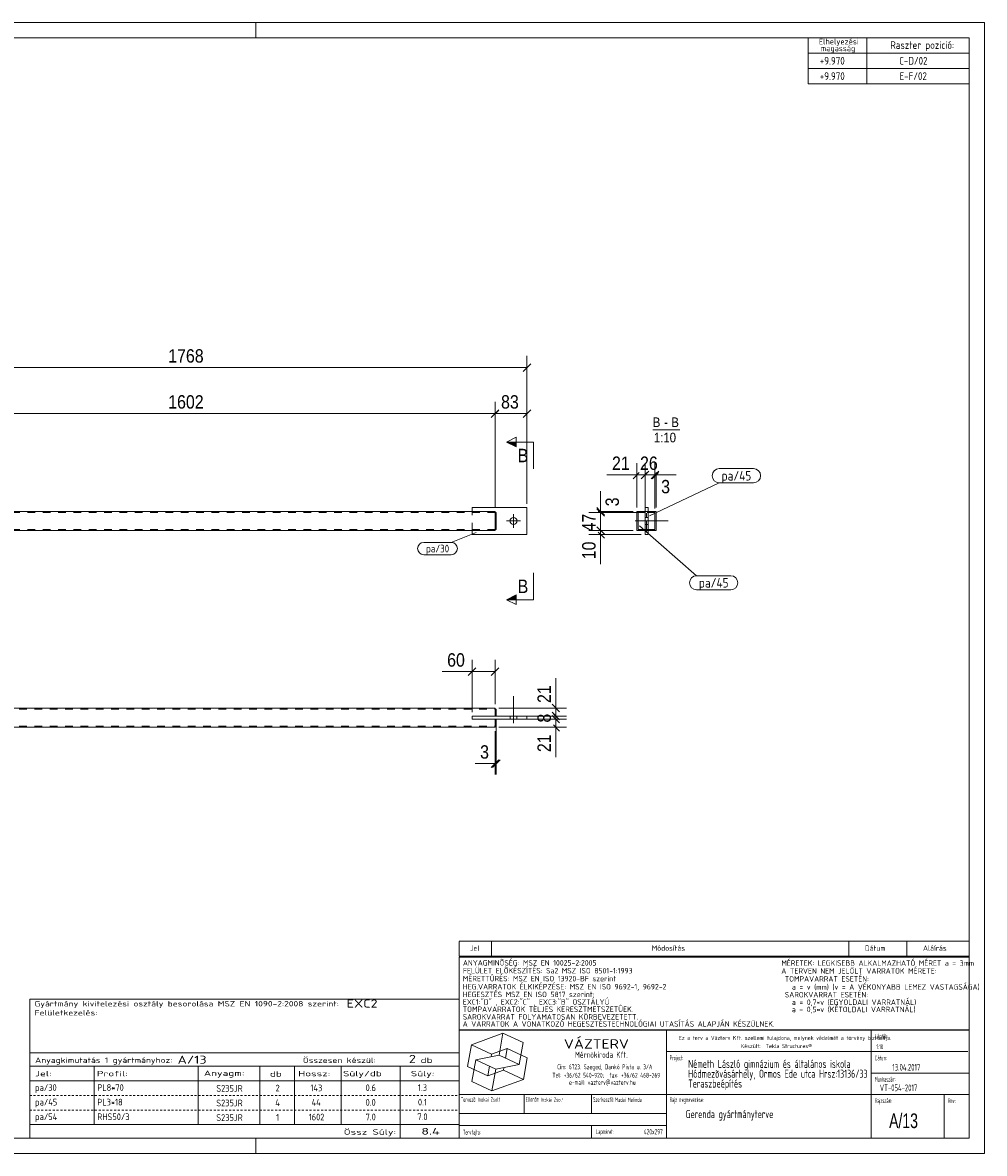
# Model space of a CAD drawing. Header units: millimetres. Extents: x 1 to 419, y 1 to 296.
# Tile 2 of 2: x 168 to 419, y 1 to 296. Entities that reach past the tile are written whole.
import ezdxf

# ---------------------------------------------------------------- set-up
doc = ezdxf.new("R2010")
doc.units = ezdxf.units.MM
for name, pattern in [('XKITLINE00', [0]), ('XKITLINE02', [4, 2, -2]), ('XKITLINE03', [6, 3, -1, 1, -1]), ('XKITLINE04', [3, 0.5, -0.5, 0.5, -0.5, 0.5, -0.5])]:
    doc.linetypes.add(name, pattern=pattern)
for name, color, linetype, lineweight in [('Bemassung', 1, 'Continuous', 0), ('Schnitt', 6, 'Continuous', 0), ('Schrauben', 7, 'Continuous', 0), ('Teil', 7, 'Continuous', 0), ('Text', 5, 'Continuous', 0), ('Ueberschrift', 7, 'Continuous', 0), ('Zeichnungsrahmen', 3, 'Continuous', 0)]:
    doc.layers.add(name, color=color, linetype=linetype, lineweight=lineweight)
doc.styles.add('ARIAL', font='ARIAL.TTF')
doc.styles.add('ISOCPEUR', font='ISOCPEUR.TTF')
doc.styles.add('ISOCPEUR_BOLD', font='ARIAL.TTF')

msp = doc.modelspace()

# ---------------------------------------------------------------- hatches: boundary and pattern name
at = {"layer": 'Schnitt'}
for points in [[(296.88, 185.32), (294.38, 186.57), (296.88, 186.57)], [(296.88, 145.43), (294.38, 145.43), (296.88, 146.68)]]:
    msp.add_hatch(color=256, dxfattribs=at).paths.add_polyline_path(points, flags=17)

# ---------------------------------------------------------------- linework, layer by layer
at = {"layer": 'Bemassung', "linetype": 'XKITLINE00', "lineweight": 0}
for p, q in [((300.67, 206.99), (298.69, 205.01)), ((299.68, 170.5), (299.68, 209.05)), ((122.92, 206), (299.68, 206)), ((292.37, 194.99), (290.39, 193.01)), ((292.23, 194.85), (290.39, 193.01)), ((291.38, 169.5), (291.38, 197.05)), ((291.38, 169.5), (291.38, 197.05)), ((300.67, 194.99), (298.69, 193.01)), ((299.68, 170.5), (299.68, 197.05)), ((131.22, 194), (291.38, 194)), ((291.38, 194), (299.68, 194)), ((328.38, 169.5), (328.38, 181.05)), ((330.48, 169.2), (330.48, 181.05)), ((333.08, 169.2), (333.08, 181.05)), ((328.38, 178), (320.56, 178)), ((328.38, 178), (320.56, 178)), ((328.98, 178.6), (327.39, 177.01)), ((328.38, 178), (330.48, 178)), ((331.47, 178.99), (329.49, 177.01)), ((331.08, 178.6), (329.49, 177.01)), ((330.48, 169.2), (330.48, 178.6)), ((330.48, 178), (333.08, 178)), ((334.07, 178.99), (332.09, 177.01)), ((333.68, 178.6), (332.09, 177.01)), ((333.98, 178.6), (332.39, 177.01)), ((333.08, 169.2), (333.08, 178.6)), ((333.08, 178), (333.38, 178)), ((333.38, 169.5), (333.38, 178.6)), ((333.38, 178), (338.6, 178)), ((333.38, 178), (338.6, 178)), ((318.88, 168.5), (318.88, 173.72)), ((318.88, 168.5), (318.88, 173.72)), ((330.28, 168.2), (315.83, 168.2)), ((317.89, 169.49), (318.23, 169.15)), ((317.89, 169.19), (319.87, 167.21)), ((317.89, 169.19), (317.93, 169.15)), ((318.28, 169.1), (319.87, 167.51)), ((318.28, 168.8), (319.87, 167.21)), ((327.38, 168.5), (318.28, 168.5)), ((330.28, 168.2), (318.28, 168.2)), ((318.88, 168.2), (318.88, 168.5)), ((318.88, 163.5), (318.88, 168.2)), ((327.38, 163.5), (315.83, 163.5)), ((329.48, 162.5), (315.83, 162.5)), ((317.89, 164.49), (319.87, 162.51)), ((318.28, 164.1), (319.87, 162.51)), ((327.38, 163.5), (318.28, 163.5)), ((318.28, 163.1), (319.87, 161.51)), ((318.88, 162.5), (318.88, 163.5)), ((318.88, 162.5), (318.88, 154.68)), ((318.88, 162.5), (318.88, 154.68)), ((286.37, 127.67), (284.39, 125.69)), ((285.38, 116.08), (285.38, 129.73)), ((292.37, 127.67), (290.39, 125.69)), ((291.38, 118.18), (291.38, 129.73)), ((285.38, 126.68), (277.56, 126.68)), ((285.38, 126.68), (277.56, 126.68)), ((285.38, 126.68), (291.38, 126.68)), ((307.22, 117.18), (307.22, 125)), ((307.22, 117.18), (307.22, 125)), ((306.23, 118.17), (308.21, 116.19)), ((292.38, 117.18), (310.02, 117.18)), ((292.38, 115.08), (310.02, 115.08)), ((292.38, 115.08), (301.72, 115.08)), ((306.23, 116.07), (308.21, 114.09)), ((306.23, 115.27), (308.21, 113.29)), ((306.62, 115.68), (308.21, 114.09)), ((306.62, 115.08), (310.02, 115.08)), ((307.22, 115.08), (307.22, 117.18)), ((307.22, 114.28), (307.22, 115.08)), ((291.68, 114.08), (291.68, 99.88)), ((292.38, 114.28), (301.72, 114.28)), ((292.38, 114.28), (310.02, 114.28)), ((292.38, 112.18), (310.02, 112.18)), ((306.62, 114.88), (308.21, 113.29)), ((306.62, 114.28), (310.02, 114.28)), ((306.62, 112.78), (308.21, 111.19)), ((307.22, 112.18), (307.22, 114.28)), ((307.22, 112.18), (307.22, 104.37)), ((307.22, 112.18), (307.22, 104.37)), ((291.38, 111.18), (291.38, 99.88)), ((292.37, 103.67), (290.39, 101.69)), ((292.67, 103.67), (290.69, 101.69)), ((291.38, 102.68), (286.16, 102.68)), ((291.38, 102.68), (286.16, 102.68)), ((291.38, 102.68), (291.68, 102.68))]:
    msp.add_line(p, q, dxfattribs=at)
at = {"layer": 'Bemassung'}
for p in [(299.68, 206), (291.38, 194), (291.38, 194), (299.68, 194), (328.38, 178), (330.48, 178), (330.48, 178), (333.08, 178), (333.08, 178), (333.38, 178), (318.88, 168.5), (318.88, 168.2), (318.88, 168.2), (318.88, 163.5), (318.88, 163.5), (318.88, 162.5), (285.38, 126.68), (291.38, 126.68), (307.22, 117.18), (307.22, 115.08), (307.22, 115.08), (307.22, 114.28), (307.22, 114.28), (307.22, 112.18), (291.38, 102.68), (291.68, 102.68)]:
    msp.add_point(p, dxfattribs=at)
at = {"layer": 'Schnitt', "linetype": 'XKITLINE00', "lineweight": 0}
for p, q in [((294.38, 186.57), (296.88, 187.82)), ((294.38, 186.57), (296.88, 185.32)), ((301.38, 186.57), (294.38, 186.57)), ((296.88, 185.32), (296.88, 187.82)), ((301.38, 186.57), (301.38, 179.57)), ((301.38, 145.43), (301.38, 152.43)), ((294.38, 145.43), (296.88, 146.68)), ((296.88, 144.18), (294.38, 145.43)), ((301.38, 145.43), (294.38, 145.43)), ((296.88, 146.68), (296.88, 144.18))]:
    msp.add_line(p, q, dxfattribs=at)
at = {"layer": 'Schrauben', "linetype": 'XKITLINE00', "lineweight": 0}
for p, q in [((294.38, 166), (297.98, 166)), ((296.18, 164.2), (296.18, 167.8)), ((329.48, 166), (336.48, 166)), ((330.48, 166.9), (331.28, 166.9)), ((330.48, 165.1), (331.28, 165.1)), ((296.18, 113.28), (296.18, 120.28)), ((295.28, 114.28), (295.28, 115.08)), ((297.08, 114.28), (297.08, 115.08))]:
    msp.add_line(p, q, dxfattribs=at)
msp.add_circle((296.18, 166), 0.9, dxfattribs=at)
at = {"layer": 'Teil', "linetype": 'XKITLINE00', "lineweight": 0}
for p, q in [((131.22, 168.5), (291.38, 168.5)), ((285.38, 169.5), (285.38, 168.5)), ((299.68, 169.5), (285.38, 169.5)), ((291.38, 168.5), (291.38, 168.45)), ((291.38, 163.5), (291.38, 168.45)), ((291.38, 168.2), (291.68, 168.2)), ((291.68, 168.2), (291.68, 163.8)), ((299.68, 169.5), (299.68, 162.5)), ((328.38, 168.5), (330.48, 168.5)), ((328.38, 168.5), (328.38, 163.5)), ((330.48, 168.2), (328.68, 168.2)), ((328.68, 168.2), (328.68, 163.8)), ((331.28, 169.5), (330.48, 169.5)), ((330.48, 162.5), (330.48, 169.5)), ((331.28, 162.5), (331.28, 169.5)), ((333.38, 168.5), (331.28, 168.5)), ((331.28, 168.2), (333.08, 168.2)), ((333.08, 168.2), (333.08, 163.8)), ((333.38, 163.5), (333.38, 168.5)), ((291.38, 163.5), (131.22, 163.5)), ((285.38, 162.5), (285.38, 163.5)), ((299.68, 162.5), (285.38, 162.5)), ((291.68, 163.8), (291.38, 163.8)), ((328.38, 163.5), (330.48, 163.5)), ((328.68, 163.8), (330.48, 163.8)), ((331.28, 162.5), (330.48, 162.5)), ((331.28, 163.8), (333.08, 163.8)), ((333.38, 163.5), (331.28, 163.5)), ((131.22, 117.18), (291.38, 117.18)), ((285.38, 114.28), (285.38, 115.08)), ((285.38, 115.08), (299.68, 115.08)), ((291.38, 117.18), (291.38, 117.14)), ((291.38, 117.14), (291.38, 116.58)), ((291.38, 116.88), (291.68, 116.88)), ((291.38, 116.58), (291.38, 115.08)), ((291.68, 116.88), (291.68, 116.88)), ((291.68, 116.88), (291.68, 115.08)), ((299.68, 115.08), (299.68, 114.28)), ((131.22, 112.18), (291.38, 112.18)), ((285.38, 114.28), (285.38, 114.28)), ((299.68, 114.28), (285.38, 114.28)), ((291.38, 112.18), (291.38, 114.28)), ((291.68, 112.48), (291.38, 112.48)), ((291.68, 112.48), (291.68, 114.28))]:
    msp.add_line(p, q, dxfattribs=at)
at = {"layer": 'Teil', "linetype": 'XKITLINE02', "lineweight": 0}
for p, q in [((291.38, 168.2), (131.22, 168.2)), ((285.38, 168.5), (285.38, 168.2)), ((285.38, 163.5), (285.38, 168.5)), ((291.38, 168.2), (291.38, 168.18)), ((291.38, 163.8), (291.38, 168.2)), ((291.68, 168.2), (291.38, 168.2)), ((291.38, 168.2), (291.38, 163.8)), ((291.38, 168.18), (291.38, 168.13)), ((291.38, 168.18), (291.38, 168.11)), ((291.68, 168.2), (291.68, 163.8)), ((328.68, 163.8), (328.68, 168.2)), ((328.68, 168.2), (330.48, 168.2)), ((330.48, 168.5), (331.28, 168.5)), ((330.48, 168.5), (330.48, 168.2)), ((333.08, 168.2), (330.48, 168.2)), ((330.48, 163.8), (330.48, 168.2)), ((331.28, 168.5), (331.28, 168.2)), ((331.28, 168.2), (331.28, 163.8)), ((333.08, 163.8), (333.08, 168.2)), ((291.38, 168.11), (291.38, 168.01)), ((291.38, 163.8), (131.22, 163.8)), ((285.38, 163.5), (285.38, 163.8)), ((291.68, 163.8), (291.38, 163.8)), ((328.68, 163.8), (330.48, 163.8)), ((330.48, 163.8), (333.08, 163.8)), ((330.48, 163.5), (330.48, 163.8)), ((331.28, 163.5), (330.48, 163.5)), ((331.28, 163.5), (331.28, 163.8)), ((131.22, 116.88), (291.38, 116.88)), ((291.38, 115.08), (285.38, 115.08)), ((285.38, 115.08), (285.38, 114.28)), ((291.38, 115.08), (285.38, 115.08)), ((299.68, 115.08), (285.38, 115.08)), ((291.38, 116.58), (291.38, 117.01)), ((291.68, 116.88), (291.38, 116.88)), ((291.38, 116.88), (291.38, 115.08)), ((291.38, 115.08), (291.68, 115.08)), ((291.68, 115.08), (291.38, 115.08)), ((131.22, 112.48), (291.38, 112.48)), ((285.38, 114.28), (291.38, 114.28)), ((291.38, 114.28), (285.38, 114.28)), ((285.38, 114.28), (299.68, 114.28)), ((291.38, 114.28), (291.38, 114.28)), ((291.38, 114.28), (291.38, 114.28)), ((291.68, 114.28), (291.38, 114.28)), ((291.38, 114.28), (291.38, 112.48)), ((291.38, 114.28), (291.68, 114.28)), ((291.38, 112.48), (291.68, 112.48)), ((291.68, 114.28), (291.68, 114.28))]:
    msp.add_line(p, q, dxfattribs=at)
at = {"layer": 'Teil', "linetype": 'XKITLINE03', "lineweight": 0}
for p, q in [((330.88, 163), (330.88, 169)), ((327.88, 166), (333.88, 166))]:
    msp.add_line(p, q, dxfattribs=at)
at = {"layer": 'Text', "linetype": 'XKITLINE00', "lineweight": 0}
for p, q in [((349.85, 179.64), (358.79, 179.64)), ((331.67, 167.29), (349.85, 175.94)), ((349.85, 175.94), (358.79, 175.94)), ((286.41, 163.02), (279.96, 160.38)), ((329.07, 164.71), (343.92, 151.71)), ((272.75, 160.38), (279.96, 160.38)), ((279.96, 157.18), (272.75, 157.18)), ((343.92, 151.71), (352.85, 151.71)), ((343.92, 148.01), (352.85, 148.01))]:
    msp.add_line(p, q, dxfattribs=at)
for centre, radius, start, end in [((349.85, 177.79), 1.85, 90, 270), ((358.79, 177.79), 1.85, 270, 90), ((272.75, 158.78), 1.6, 90, 270), ((279.96, 158.78), 1.6, 270, 90), ((343.92, 149.86), 1.85, 90, 270), ((352.85, 149.86), 1.85, 270, 90)]:
    msp.add_arc(centre, radius, start, end, dxfattribs=at)
at = {"layer": 'Ueberschrift', "linetype": 'XKITLINE00', "lineweight": 0}
for p, q in [((373, 292), (373, 288)), ((388.3, 292), (388.3, 288)), ((373, 288), (415, 288)), ((373, 288), (373, 284)), ((388.31, 288), (388.31, 284)), ((373, 284), (415, 284)), ((373, 284), (373, 280)), ((388.31, 284), (388.31, 280)), ((373, 280), (415, 280)), ((332.5, 189.75), (339.56, 189.75)), ((282, 56.34), (415, 56.34)), ((282, 56.27), (282, 52.41)), ((290.4, 56.27), (290.4, 52.41)), ((383.64, 56.34), (383.64, 52.48)), ((398.76, 56.34), (398.76, 52.48)), ((281.99, 52.22), (414.99, 52.22)), ((281.99, 33.22), (281.99, 52.22)), ((282, 52.49), (415, 52.49)), ((414.99, 52.22), (414.99, 33.22)), ((169.99, 41.22), (282, 41.22)), ((170, 41.22), (170, 27.23)), ((282, 41.22), (281.99, 27.23)), ((414.99, 33.22), (281.99, 33.22)), ((282, 5), (282, 33.14)), ((282, 33.14), (415, 33.14)), ((336.11, 5), (336.11, 33.14)), ((389.49, 5), (389.49, 33.14)), ((285.21, 29.35), (293.43, 32.34)), ((292.43, 26.65), (293.43, 32.34)), ((298.66, 29.9), (293.43, 32.34)), ((297.66, 24.21), (298.66, 29.9)), ((169.99, 27.23), (281.99, 27.23)), ((169.99, 27.23), (169.99, 23.73)), ((281.99, 27.23), (281.99, 23.73)), ((284.2, 23.66), (285.21, 29.35)), ((290.44, 26.91), (285.21, 29.35)), ((286.33, 25.41), (292.43, 26.65)), ((290.32, 26.22), (290.44, 26.91)), ((290.44, 26.91), (294.55, 28.4)), ((297.66, 24.21), (292.43, 26.65)), ((294.1, 25.87), (294.55, 28.4)), ((299.78, 25.96), (294.55, 28.4)), ((336.11, 27.54), (414.69, 27.54)), ((169.99, 23.73), (281.99, 23.73)), ((169.99, 23.73), (169.99, 19.95)), ((186.79, 23.73), (186.79, 19.95)), ((213.92, 19.95), (213.92, 23.75)), ((229.99, 23.68), (229.99, 19.95)), ((239.04, 23.74), (239.04, 19.94)), ((251.19, 23.73), (251.19, 19.96)), ((266.59, 23.73), (266.59, 19.95)), ((281.99, 23.73), (281.99, 19.94)), ((289.44, 21.22), (284.2, 23.66)), ((285.33, 19.72), (286.33, 25.41)), ((291.56, 22.97), (286.33, 25.41)), ((289.44, 21.22), (289.88, 23.75)), ((291.56, 22.97), (297.66, 24.21)), ((298.78, 20.27), (299.78, 25.96)), ((289.44, 21.22), (293.55, 22.71)), ((290.56, 17.28), (291.56, 22.97)), ((293.55, 22.71), (293.67, 23.4)), ((298.78, 20.27), (293.55, 22.71)), ((389.49, 21.94), (415, 21.94)), ((169.99, 19.95), (281.99, 19.95)), ((169.99, 19.92), (170, 16.12)), ((186.79, 19.92), (186.79, 16.12)), ((213.93, 16.17), (213.93, 19.91)), ((229.99, 19.91), (229.99, 16.12)), ((239.04, 19.92), (239.04, 16.12)), ((251.19, 19.92), (251.19, 16.12)), ((266.59, 19.92), (266.59, 16.12)), ((281.99, 19.92), (281.99, 16.12)), ((290.56, 17.28), (285.33, 19.72)), ((290.56, 17.28), (298.78, 20.27)), ((169.99, 16.12), (170, 12.31)), ((186.79, 16.12), (186.79, 12.31)), ((213.93, 12.37), (213.93, 16.1)), ((229.99, 16.1), (229.99, 12.31)), ((239.04, 16.11), (239.04, 12.31)), ((251.19, 16.12), (251.19, 12.31)), ((266.59, 16.12), (266.59, 12.31)), ((281.99, 16.12), (281.99, 12.31)), ((282, 16.34), (414.97, 16.34)), ((298.95, 11.43), (298.95, 16.34)), ((316.51, 16.34), (316.51, 11.44)), ((408.54, 16.28), (408.54, 5)), ((169.99, 12.31), (170, 8.5)), ((186.79, 12.31), (186.79, 8.5)), ((213.93, 8.56), (213.93, 12.3)), ((229.99, 12.3), (229.99, 8.5)), ((239.04, 12.3), (239.04, 8.5)), ((251.19, 12.31), (251.19, 8.5)), ((266.59, 12.31), (266.59, 8.5)), ((281.99, 12.31), (281.99, 8.5)), ((282.04, 11.44), (336.11, 11.44)), ((169.99, 8.5), (281.99, 8.5)), ((169.99, 8.5), (169.99, 5)), ((266.59, 8.5), (266.59, 5)), ((281.99, 8.5), (281.99, 5)), ((282, 8.29), (336.08, 8.29)), ((316.52, 8.26), (316.52, 5.08))]:
    msp.add_line(p, q, dxfattribs=at)
at = {"layer": 'Ueberschrift', "linetype": 'XKITLINE04', "lineweight": 0}
for p, q in [((170, 16.12), (281.99, 16.12)), ((170, 12.31), (281.99, 12.31)), ((170, 8.5), (281.99, 8.5))]:
    msp.add_line(p, q, dxfattribs=at)
at = {"layer": 'Zeichnungsrahmen', "linetype": 'XKITLINE00', "lineweight": 0}
for p, q in [((419, 296), (1, 296)), ((229, 292), (229, 296)), ((419, 1), (419, 296)), ((415, 292), (5, 292)), ((415, 5), (415, 292)), ((5, 5), (415, 5)), ((229, 1), (229, 5)), ((1, 1), (419, 1))]:
    msp.add_line(p, q, dxfattribs=at)

# ---------------------------------------------------------------- texts
at = {"layer": 'Bemassung', "style": 'ARIAL', "width": 0.85}
for s, p in [('1768', (206.11, 207.3)), ('1602', (206.11, 195.3)), ('83', (292.93, 195.3)), ('21', (321.87, 179.3)), ('26', (329.18, 179.3)), ('3', (334.69, 173.2)), ('60', (278.87, 127.98)), ('3', (287.47, 103.98))]:
    msp.add_text(s, height=3.5, dxfattribs=at).set_placement(p)
for s, p in [('3', (323.68, 169.81)), ('47', (317.58, 163.25)), ('10', (317.58, 156)), ('21', (305.92, 118.5)), ('8', (305.92, 113.39)), ('21', (305.92, 105.68))]:
    msp.add_text(s, height=3.5, rotation=90.0002, dxfattribs=at).set_placement(p)
at = {"layer": 'Schnitt', "style": 'ARIAL', "width": 0.85}
for p in [(297.26, 181.32), (297.26, 147.18)]:
    msp.add_text('B', height=3.5, dxfattribs=at).set_placement(p)
at = {"layer": 'Text', "style": 'ISOCPEUR', "width": 0.85}
for s, height, p in [('pa/45', 2.5, (350.45, 176.54)), ('pa/30', 2, (273.35, 157.78)), ('pa/45', 2.5, (344.52, 148.61))]:
    msp.add_text(s, height=height, dxfattribs=at).set_placement(p)
at = {"layer": 'Ueberschrift'}
for s, height, style, width, p in [('Elhelyezési', 1.5, 'ISOCPEUR', 0.85, (375.84, 290.31)), ('magasság', 1.5, 'ISOCPEUR', 0.85, (376.3, 288.54)), ('Raszter pozició:', 2, 'ISOCPEUR', 0.85, (394.48, 289.15)), (' +9.970', 2, 'ISOCPEUR', 0.85, (374.98, 285.04)), ('C-D/02', 2, 'ISOCPEUR', 0.85, (396.78, 285.04)), ('E-F/02', 2, 'ISOCPEUR', 0.85, (396.86, 281.04)), (' +9.970', 2, 'ISOCPEUR', 0.85, (374.98, 281.04)), ('B', 2.5, 'ARIAL', 0.85, (332.5, 190.5)), ('B', 2.5, 'ARIAL', 0.85, (337.34, 190.5)), ('1:10', 2.5, 'ARIAL', 0.85, (332.79, 186.5)), ('-', 2.5, 'ARIAL', 0.85, (335.48, 190.5)), ('Jel', 1.4, 'ISOCPEUR', 0.85, (284.84, 53.85)), ('Módosítás', 1.4, 'ISOCPEUR', 0.85, (332.25, 53.85)), ('Dátum', 1.4, 'ISOCPEUR', 0.85, (387.86, 53.85)), ('Aláírás', 1.4, 'ISOCPEUR', 0.85, (403, 53.85)), ('ANYAGMINÕSÉG: MSZ EN 10025-2:2005', 1.425, 'ISOCPEUR', 0.85, (282.98, 50)), ('MÉRETEK: LEGKISEBB ALKALMAZHATÓ MÉRET a = 3mm', 1.425, 'ISOCPEUR', 0.85, (366.04, 49.94)), ('MÉRETTÛRÉS: MSZ EN ISO 13920-BF szerint', 1.425, 'ISOCPEUR', 0.85, (282.96, 45.88)), ('FELÜLET ELÕKÉSZÍTÉS: Sa2 MSZ ISO 8501-1:1993', 1.425, 'ISOCPEUR', 0.85, (282.98, 47.95)), ('A TERVEN NEM JELÖLT VARRATOK MÉRETE:', 1.425, 'ISOCPEUR', 0.85, (366.04, 47.89)), (' TOMPAVARRAT ESETÉN:', 1.425, 'ISOCPEUR', 0.85, (366.02, 45.82)), ('HEG.VARRATOK ÉLKIKÉPZÉSE: MSZ EN ISO 9692-1, 9692-2', 1.425, 'ISOCPEUR', 0.85, (282.96, 43.77)), ('   a = v (mm) (v = A VÉKONYABB LEMEZ VASTAGSÁGA)', 1.425, 'ISOCPEUR', 0.85, (366.02, 43.7)), ('HEGESZTÉS MSZ EN ISO 5817 szerint: ', 1.425, 'ISOCPEUR', 0.85, (282.96, 41.76)), ('EXC1:"D" , EXC2:"C" , EXC3:"B" OSZTÁLYÚ', 1.425, 'ISOCPEUR', 0.85, (282.96, 39.79)), (' SAROKVARRAT ESETÉN:', 1.425, 'ISOCPEUR', 0.85, (366.02, 41.69)), ('   a = 0,7*v (EGYOLDALI VARRATNÁL)', 1.425, 'ISOCPEUR', 0.85, (366.02, 39.73)), ('Gyártmány kivitelezési osztály besorolása MSZ EN 1090-2:2008 szerint:', 1.4, 'ISOCPEUR', 1.275, (171.24, 39.34)), ('Felületkezelés:', 1.4, 'ISOCPEUR', 1.275, (171.28, 36.99)), ('EXC2', 2.1, 'ISOCPEUR', 1.275, (252.64, 39.04)), ('TOMPAVARRATOK TELJES KERESZTMETSZETÛEK.', 1.425, 'ISOCPEUR', 0.85, (282.95, 37.9)), ('   a = 0,5*v (KÉTOLDALI VARRATNÁL)', 1.425, 'ISOCPEUR', 0.85, (366.01, 37.84)), ('A VARRATOK A VONATKOZÓ HEGESZTÉSTECHNOLÓGIAI UTASÍTÁS ALAPJÁN KÉSZÜLNEK.', 1.425, 'ISOCPEUR', 0.85, (282.93, 34.06)), ('SAROKVARRAT FOLYAMATOSAN KÖRBEVEZETETT.', 1.425, 'ISOCPEUR', 0.85, (282.93, 35.91)), ('VÁZTERV', 2.45, 'ISOCPEUR', 1.19, (309.31, 28.33)), ('Ez a terv a Vázterv Kft. szellemi tulajdona, melynek védelmét a törvény biztosítja.', 1.05, 'ISOCPEUR', 0.838832, (339.33, 30.6)), ('Készült:  Tekla Structures®', 1.05, 'ISOCPEUR', 0.838832, (355.49, 28.47)), ('Lépték:', 1.26, 'ISOCPEUR', 0.51, (390.49, 30.92)), ('A/13', 2.1, 'ISOCPEUR', 1.275, (208.56, 24.39)), ('2', 2.1, 'ISOCPEUR', 1.275, (268.9, 24.6)), ('Mérnökiroda Kft.', 1.61, 'ISOCPEUR', 0.68, (312.21, 25.92)), ('Project:', 1.26, 'ISOCPEUR', 0.51, (336.89, 25.3)), ('Dátum:', 1.26, 'ISOCPEUR', 0.51, (390.45, 25.25)), ('1:10', 1.26, 'ISOCPEUR', 0.595, (390.81, 28.19)), ('Anyagkimutatás 1 gyártmányhoz:', 1.4, 'ISOCPEUR', 1.275, (171.39, 24.61)), ('Összesen készül:', 1.4, 'ISOCPEUR', 1.275, (241.24, 24.59)), ('db', 1.4, 'ISOCPEUR', 1.513248, (271.94, 24.58)), ('Cím: 6723. Szeged, Dankó Pista u. 3/A', 1.26, 'ISOCPEUR', 0.68, (307.58, 22.95)), ('Németh László gimnázium és általános iskola', 2.1, 'ISOCPEUR', 0.595, (341.74, 23.3)), ('13.04.2017', 1.75, 'ISOCPEUR', 0.595, (395.01, 22.59)), ('Jel:', 1.4, 'ISOCPEUR', 1.513248, (171.39, 21.11)), ('Profil:', 1.4, 'ISOCPEUR', 1.513248, (187.49, 21.11)), ('Anyagm:', 1.4, 'ISOCPEUR', 1.513248, (215.41, 21.21)), ('db', 1.4, 'ISOCPEUR', 1.513248, (232.64, 21.03)), ('Hossz:', 1.4, 'ISOCPEUR', 1.513248, (240.02, 21.11)), ('Súly/db', 1.4, 'ISOCPEUR', 1.513248, (251.7, 21.11)), ('Súly:', 1.4, 'ISOCPEUR', 1.513248, (269.39, 21.11)), ('Tel: +36/62 540-920;  fax: +36/62 468-269', 1.26, 'ISOCPEUR', 0.68, (306.33, 20.76)), ('Teraszbeépítés', 2.1, 'ISOCPEUR', 0.595, (341.74, 18.17)), ('Hódmezõvásárhely, Ormos Ede utca Hrsz:13136/33', 2.1, 'ISOCPEUR', 0.595, (341.74, 20.73)), ('Munkaszám:', 1.26, 'ISOCPEUR', 0.51, (390.41, 19.72)), ('pa/30', 1.75, 'ISOCPEUR', 0.85, (171.39, 17.3)), ('PL8*70', 1.75, 'ISOCPEUR', 0.85, (187.61, 17.3)), ('S235JR', 1.75, 'ISOCPEUR', 0.85, (218.66, 17.08)), ('2', 1.75, 'ISOCPEUR', 0.85, (234.11, 17.16)), ('143', 1.75, 'ISOCPEUR', 0.85, (243.21, 17.21)), ('0.6', 1.75, 'ISOCPEUR', 0.85, (257.6, 17.24)), ('1.3', 1.75, 'ISOCPEUR', 0.85, (271.25, 17.3)), ('e-mail: vazterv@vazterv.hu', 1.26, 'ISOCPEUR', 0.68, (310.67, 18.88)), ('VT-054-2017', 1.75, 'ISOCPEUR', 0.595, (391.73, 17.23)), ('pa/45', 1.75, 'ISOCPEUR', 0.85, (171.39, 13.49)), ('PL3*18', 1.75, 'ISOCPEUR', 0.85, (187.61, 13.49)), ('S235JR', 1.75, 'ISOCPEUR', 0.85, (218.66, 13.28)), ('4', 1.75, 'ISOCPEUR', 0.85, (234.04, 13.35)), ('44', 1.75, 'ISOCPEUR', 0.85, (243.51, 13.41)), ('0.0', 1.75, 'ISOCPEUR', 0.85, (257.6, 13.44)), ('0.1', 1.75, 'ISOCPEUR', 0.85, (271.25, 13.49)), ('Tervezõ:', 1.26, 'ISOCPEUR', 0.51, (282.44, 14.43)), ('Inokai Zsolt', 1.12, 'ISOCPEUR', 0.595, (286.88, 14.48)), ('Ellenõr:', 1.26, 'ISOCPEUR', 0.51, (299.39, 14.45)), ('Inokai Zsolt', 1.12, 'ISOCPEUR', 0.595, (303.35, 14.45)), ('Szerkesztõ:', 1.26, 'ISOCPEUR', 0.51, (316.93, 14.43)), ('Madai Melinda', 1.12, 'ISOCPEUR', 0.595, (322.69, 14.43)), ('Rajz megnevezése:', 1.26, 'ISOCPEUR', 0.51, (336.89, 14.38)), ('Rajzszám:', 1.26, 'ISOCPEUR', 0.51, (390.46, 14.14)), ('Rev:', 1.26, 'ISOCPEUR', 0.51, (409.52, 14.11)), ('Gerenda gyártmányterve', 2.1, 'ISOCPEUR', 0.595, (341.09, 10.2)), ('pa/54', 1.75, 'ISOCPEUR', 0.85, (171.39, 9.68)), ('RHS50/3', 1.75, 'ISOCPEUR', 0.85, (187.61, 9.68)), ('S235JR', 1.75, 'ISOCPEUR', 0.85, (218.66, 9.47)), ('1', 1.75, 'ISOCPEUR', 0.85, (234.26, 9.54)), ('1602', 1.75, 'ISOCPEUR', 0.85, (242.75, 9.6)), ('7.0', 1.75, 'ISOCPEUR', 0.85, (257.6, 9.63)), ('7.0', 1.75, 'ISOCPEUR', 0.85, (271.1, 9.68)), ('A/13', 3.85, 'ISOCPEUR_BOLD', 0.68, (394.15, 7.59)), ('Össz Súly:', 1.4, 'ISOCPEUR', 1.513248, (251.89, 5.88)), ('8.4', 1.75, 'ISOCPEUR', 1.513248, (272.14, 5.88)), ('Tervfajta:', 1.26, 'ISOCPEUR', 0.51, (283, 5.9)), ('Lapméret:', 1.26, 'ISOCPEUR', 0.51, (317.7, 6.04)), ('420x297', 1.4, 'ISOCPEUR', 0.595, (330.18, 5.94))]:
    msp.add_text(s, height=height, dxfattribs=dict(at, style=style, width=width)).set_placement(p)

doc.saveas('drawing.dxf')
